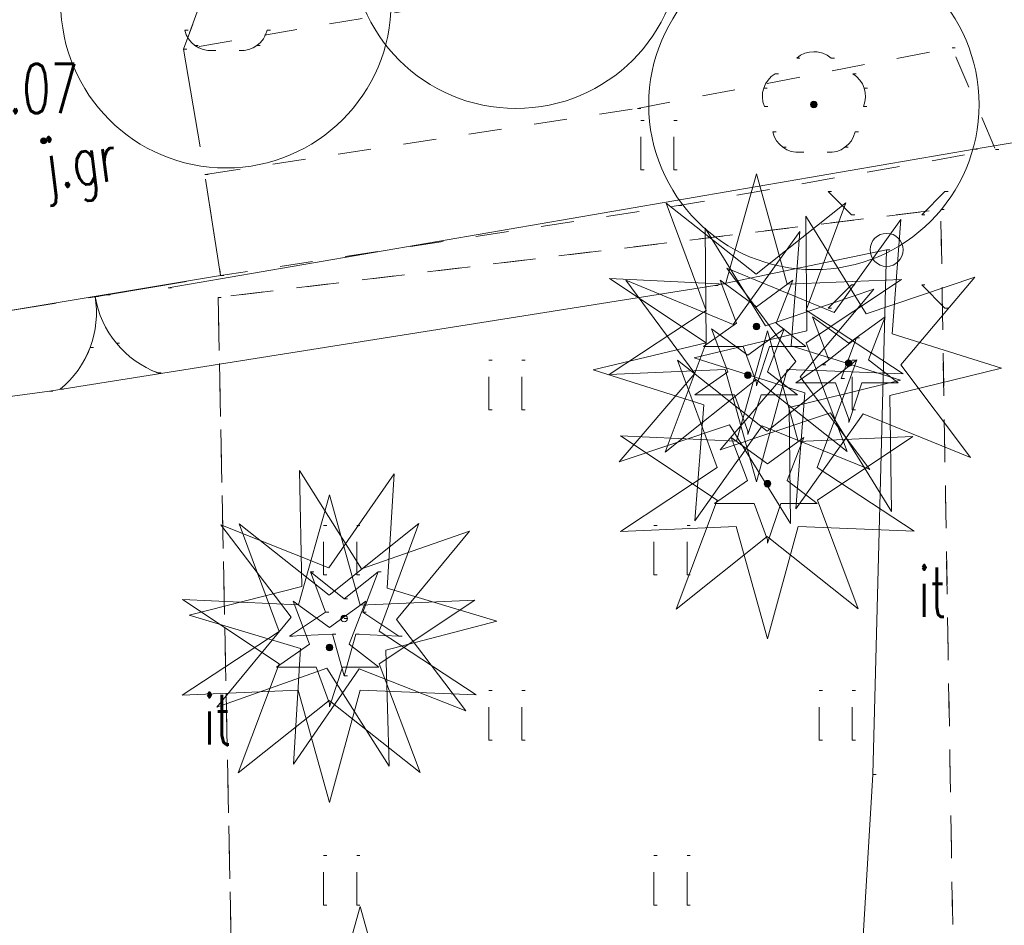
# Model space of a CAD drawing. Extents: x -134780 to 5540120, y 74663 to 5964901.
# Tile 41 of 84: x 5539557 to 5539572, y 5961359 to 5961373. Entities that reach past the tile are written whole.
import ezdxf

# ---------------------------------------------------------------- set-up
doc = ezdxf.new("R2010")
doc.units = 0
doc.header["$MEASUREMENT"] = 0
doc.set_wipeout_variables(frame=1)
for name, pattern in [('L_0_03', [1, 0.5, -0.5]), ('L_0_06', [2, 1.5, -0.5]), ('Wipeout_Contour', [1000, 0, -1000])]:
    doc.linetypes.add(name, pattern=pattern)
for name, color, linetype, lineweight in [('0_Nr_Pióra__7', 7, 'Continuous', 13), ('brama_Nr_Pióra__7', 7, 'Continuous', 13), ('drzewo_iglaste_Nr_Pióra__7', 7, 'Continuous', 13), ('drzewo_lisciaste_Nr_Pióra__7', 7, 'Continuous', 13), ('furtka_Nr_Pióra__7', 7, 'Continuous', 13), ('inny_obiekt_zagospodarowania_terenu_Atr17_Nr_Pióra__7', 7, 'Continuous', 13), ('inny_obiekt_zagospodarowania_terenu_Nr_Pióra__7', 7, 'Continuous', 13), ('jezdnia_Atr17_Nr_Pióra__7', 7, 'Continuous', 13), ('jezdnia_Nr_Pióra__7', 7, 'Continuous', 13), ('latarnia_Nr_Pióra__7', 7, 'Continuous', 13), ('mapa', 7, 'Continuous', 13), ('ogr_Nr_Pióra__7', 7, 'Continuous', 13), ('pikieta_sztuczna_Atr2_Nr_Pióra__7', 7, 'Continuous', 13), ('pikieta_sztuczna_Nr_Pióra__7', 7, 'Continuous', 13), ('przewod_elektroenergetyczny_podziemny_Nr_Pióra__7', 7, 'Continuous', 13), ('slup_przewodow_napowietrznych_Nr_Pióra__7', 7, 'Continuous', 13), ('trawnik_Nr_Pióra__7', 7, 'Continuous', 13), ('zasuwa_lub_zawor_Nr_Pióra__7', 7, 'Continuous', 13)]:
    doc.layers.add(name, color=color, linetype=linetype, lineweight=lineweight)
doc.layers.add('Arch zieleń_Nr_Pióra__4', color=7, linetype='Continuous', lineweight=9, true_color=0x029e21)
doc.layers.add('OT_ZagospodarowanieTerenu_P_Nr_Pióra__96', color=7, linetype='Continuous', lineweight=13, true_color=0x00d59f)
doc.layers.add('OT_ZagospodarowanieTerenu_P', color=7, linetype='Continuous')
doc.styles.add('GENERATED_STYLE_7', font='Simplex.shx', dxfattribs={"bigfont": 'BIGFONT.SHX'})
doc.linetypes.add('L_0_15_SHX', pattern='A,0,[2,Rusinowo ZAGOSPODAROWANIE1.Shx,S=7.5,R=0,X=0,Y=0],-7.5,0', length=7.5)

# ---------------------------------------------------------------- blocks, each defined once
blk = doc.blocks.new('mapa')
at = {"layer": 'drzewo_iglaste_Nr_Pióra__7', "linetype": 'Continuous'}
blk.add_hatch(color=252, dxfattribs=at).paths.add_polyline_path([(5539562.01, 5961363.84, 1), (5539562.01, 5961363.94, 1)], flags=0)
at = {"layer": 'drzewo_lisciaste_Nr_Pióra__7', "linetype": 'Continuous'}
blk.add_hatch(color=252, dxfattribs=at).paths.add_polyline_path([(5539569.12, 5961371.62, 1), (5539569.12, 5961371.72, 1)], flags=0)
at = {"layer": 'pikieta_sztuczna_Nr_Pióra__7', "linetype": 'Continuous'}
blk.add_hatch(color=252, dxfattribs=at).paths.add_polyline_path([(5539557.46, 5961371.075, 1), (5539557.46, 5961371.165, 1)], flags=0)
at = {"layer": '0_Nr_Pióra__7', "color": 252, "linetype": 'Continuous'}
for p, q in [((5539559.596, 5961372.795), (5539559.646, 5961372.795)), ((5539560.844, 5961372.795), (5539560.894, 5961372.795)), ((5539559.58, 5961372.51), (5539559.63, 5961372.51)), ((5539559.75, 5961372.562), (5539559.8, 5961372.562)), ((5539560.69, 5961372.562), (5539560.74, 5961372.562)), ((5539571.21, 5961372.53), (5539571.26, 5961372.53)), ((5539560.019, 5961372.487), (5539560.069, 5961372.487)), ((5539560.421, 5961372.487), (5539560.471, 5961372.487)), ((5539568.859, 5961372.373), (5539568.909, 5961372.373)), ((5539569.12, 5961372.47), (5539569.17, 5961372.47)), ((5539569.381, 5961372.373), (5539569.431, 5961372.373)), ((5539568.532, 5961372.136), (5539568.582, 5961372.136)), ((5539569.708, 5961372.136), (5539569.758, 5961372.136)), ((5539568.36, 5961371.918), (5539568.41, 5961371.918)), ((5539569.88, 5961371.918), (5539569.93, 5961371.918)), ((5539566.45, 5961371.61), (5539566.5, 5961371.61)), ((5539568.371, 5961371.641), (5539568.421, 5961371.641)), ((5539569.12, 5961371.67), (5539569.17, 5961371.67)), ((5539569.869, 5961371.641), (5539569.919, 5961371.641)), ((5539566.499, 5961371.429), (5539566.549, 5961371.429)), ((5539566.999, 5961371.429), (5539567.049, 5961371.429)), ((5539568.496, 5961371.255), (5539568.546, 5961371.255)), ((5539569.744, 5961371.255), (5539569.794, 5961371.255)), ((5539557.46, 5961371.12), (5539557.51, 5961371.12)), ((5539568.65, 5961371.022), (5539568.7, 5961371.022)), ((5539569.59, 5961371.022), (5539569.64, 5961371.022)), ((5539568.919, 5961370.947), (5539568.969, 5961370.947)), ((5539569.321, 5961370.947), (5539569.371, 5961370.947)), ((5539571.546, 5961370.993), (5539571.596, 5961370.993)), ((5539571.87, 5961370.99), (5539571.92, 5961370.99)), ((5539559.9, 5961370.61), (5539559.95, 5961370.61)), ((5539566.499, 5961370.679), (5539566.549, 5961370.679)), ((5539566.999, 5961370.679), (5539567.049, 5961370.679)), ((5539569.337, 5961370.354), (5539569.387, 5961370.354)), ((5539571.104, 5961370.354), (5539571.154, 5961370.354)), ((5539567.07, 5961370.14), (5539567.12, 5961370.14)), ((5539569.69, 5961370.001), (5539569.74, 5961370.001)), ((5539570.751, 5961370.001), (5539570.801, 5961370.001)), ((5539571.04, 5961370.08), (5539571.09, 5961370.08)), ((5539570.22, 5961369.47), (5539570.27, 5961369.47)), ((5539570.22, 5961369.47), (5539570.27, 5961369.47)), ((5539570.22, 5961369.47), (5539570.27, 5961369.47)), ((5539560.14, 5961369.08), (5539560.19, 5961369.08)), ((5539569.69, 5961368.94), (5539569.74, 5961368.94)), ((5539570.751, 5961368.94), (5539570.801, 5961368.94)), ((5539558.42, 5961368.79), (5539558.47, 5961368.79)), ((5539559.346, 5961368.897), (5539559.396, 5961368.897)), ((5539558.24, 5961368.765), (5539558.29, 5961368.765)), ((5539560.1, 5961368.75), (5539560.15, 5961368.75)), ((5539569.337, 5961368.587), (5539569.387, 5961368.587)), ((5539571.104, 5961368.587), (5539571.154, 5961368.587)), ((5539558.561, 5961368.058), (5539558.611, 5961368.058)), ((5539558.164, 5961367.992), (5539558.214, 5961367.992)), ((5539564.199, 5961367.799), (5539564.249, 5961367.799)), ((5539564.699, 5961367.799), (5539564.749, 5961367.799)), ((5539559.192, 5961367.606), (5539559.242, 5961367.606)), ((5539557.55, 5961367.33), (5539557.6, 5961367.33)), ((5539557.713, 5961367.361), (5539557.763, 5961367.361)), ((5539564.199, 5961367.049), (5539564.249, 5961367.049)), ((5539564.699, 5961367.049), (5539564.749, 5961367.049)), ((5539561.699, 5961365.299), (5539561.749, 5961365.299)), ((5539562.199, 5961365.299), (5539562.249, 5961365.299)), ((5539566.699, 5961365.299), (5539566.749, 5961365.299)), ((5539567.199, 5961365.299), (5539567.249, 5961365.299)), ((5539561.498, 5961364.596), (5539561.548, 5961364.596)), ((5539561.699, 5961364.549), (5539561.749, 5961364.549)), ((5539562.199, 5961364.549), (5539562.249, 5961364.549)), ((5539562.522, 5961364.596), (5539562.572, 5961364.596)), ((5539566.699, 5961364.549), (5539566.749, 5961364.549)), ((5539567.199, 5961364.549), (5539567.249, 5961364.549)), ((5539562.838, 5961363.622), (5539562.888, 5961363.622)), ((5539564.199, 5961362.799), (5539564.249, 5961362.799)), ((5539564.699, 5961362.799), (5539564.749, 5961362.799)), ((5539569.199, 5961362.799), (5539569.249, 5961362.799)), ((5539569.699, 5961362.799), (5539569.749, 5961362.799)), ((5539564.199, 5961362.049), (5539564.249, 5961362.049)), ((5539564.699, 5961362.049), (5539564.749, 5961362.049)), ((5539569.199, 5961362.049), (5539569.249, 5961362.049)), ((5539569.699, 5961362.049), (5539569.749, 5961362.049)), ((5539570.01, 5961361.53), (5539570.06, 5961361.53)), ((5539561.699, 5961360.299), (5539561.749, 5961360.299)), ((5539562.199, 5961360.299), (5539562.249, 5961360.299)), ((5539566.699, 5961360.299), (5539566.749, 5961360.299)), ((5539567.199, 5961360.299), (5539567.249, 5961360.299)), ((5539561.699, 5961359.549), (5539561.749, 5961359.549)), ((5539562.199, 5961359.549), (5539562.249, 5961359.549)), ((5539566.699, 5961359.549), (5539566.749, 5961359.549)), ((5539567.199, 5961359.549), (5539567.249, 5961359.549))]:
    blk.add_line(p, q, dxfattribs=at)
at = {"layer": 'Arch zieleń_Nr_Pióra__4', "color": 252, "linetype": 'Continuous'}
for p, q in [((5539568.245, 5961369.102), (5539566.885, 5961370.179)), ((5539568.245, 5961369.102), (5539569.601, 5961370.183)), ((5539562.27, 5961364.642), (5539561.336, 5961366.13)), ((5539561.371, 5961364.374), (5539561.336, 5961366.13)), ((5539561.776, 5961364.654), (5539562.766, 5961366.078)), ((5539562.659, 5961364.346), (5539562.766, 5961366.078)), ((5539561.776, 5961364.654), (5539560.144, 5961365.305)), ((5539561.782, 5961364.244), (5539560.422, 5961365.321)), ((5539561.782, 5961364.244), (5539563.138, 5961365.325)), ((5539562.27, 5961364.642), (5539563.909, 5961365.209)), ((5539562.802, 5961363.873), (5539563.909, 5961365.209)), ((5539562.659, 5961364.346), (5539564.321, 5961363.85)), ((5539562.802, 5961363.873), (5539563.852, 5961362.493)), ((5539562.642, 5961363.412), (5539564.321, 5961363.85)), ((5539562.642, 5961363.412), (5539562.69, 5961361.656)), ((5539561.782, 5961357.859), (5539562.253, 5961359.528)), ((5539562.717, 5961357.856), (5539562.253, 5961359.528))]:
    blk.add_line(p, q, dxfattribs=at)
for centre in [(5539564.61, 5961374.11), (5539560.22, 5961373.21), (5539569.12, 5961371.67)]:
    blk.add_circle(centre, 2.5, dxfattribs=at)
at = {"layer": 'brama_Nr_Pióra__7', "color": 252, "linetype": 'Continuous'}
blk.add_line((5539560.14, 5961369.08), (5539556.34, 5961368.45), dxfattribs=at)
for centre, start, end in [((5539556.76, 5961368.52), 309.3916, 9.41), ((5539556.76, 5961368.52), 309.413, 9.413), ((5539559.72, 5961369.01), 189.413, 249.413), ((5539559.72, 5961369.01), 189.41, 249.4284)]:
    blk.add_arc(centre, 1.5, start, end, dxfattribs=at)
at = {"layer": 'drzewo_lisciaste_Nr_Pióra__7', "color": 252, "linetype": 'Continuous'}
blk.add_circle((5539569.12, 5961371.67), 0.05, dxfattribs=at)
for centre, start, end in [((5539559.985, 5961372.886), 193.221, 274.871), ((5539560.455, 5961372.886), 265.129, 346.779), ((5539569.12, 5961372.07), 49.272, 130.728), ((5539568.74, 5961371.794), 121.308, 202.548), ((5539569.5, 5961371.794), 337.452, 58.692), ((5539568.885, 5961371.346), 193.221, 274.871), ((5539569.355, 5961371.346), 265.129, 346.779)]:
    blk.add_arc(centre, 0.4, start, end, dxfattribs=at)
at = {"layer": 'furtka_Nr_Pióra__7', "color": 252, "linetype": 'Continuous', "flags": 128}
blk.add_lwpolyline([(5539572.574, 5961371.164), (5539571.546, 5961370.993)], dxfattribs=at)
at = {"layer": 'jezdnia_Nr_Pióra__7', "color": 252, "linetype": 'L_0_06', "flags": 128}
blk.add_lwpolyline([(5539559.58, 5961372.51), (5539559.9, 5961370.61), (5539560.14, 5961369.08), (5539558.42, 5961368.79), (5539556.34, 5961368.45), (5539556.08, 5961369.74), (5539555.85, 5961370.62), (5539555.62, 5961371.49), (5539555.41, 5961372.21), (5539552.68, 5961373.7), (5539560.38, 5961374.69)], close=True, dxfattribs=at)
at = {"layer": 'latarnia_Nr_Pióra__7', "color": 252, "linetype": 'Continuous', "flags": 128}
for points in [[(5539569.69, 5961370.001), (5539569.337, 5961370.354)], [(5539570.751, 5961370.001), (5539571.104, 5961370.354)], [(5539569.69, 5961368.94), (5539569.337, 5961368.587)], [(5539570.751, 5961368.94), (5539571.104, 5961368.587)]]:
    blk.add_lwpolyline(points, dxfattribs=at)
at = {"layer": 'latarnia_Nr_Pióra__7', "color": 252, "linetype": 'Continuous'}
blk.add_circle((5539570.22, 5961369.47), 0.25, dxfattribs=at)
at = {"layer": 'pikieta_sztuczna_Nr_Pióra__7', "color": 252, "linetype": 'Continuous'}
blk.add_circle((5539557.46, 5961371.12), 0.045, dxfattribs=at)
at = {"layer": 'slup_przewodow_napowietrznych_Nr_Pióra__7', "color": 252, "linetype": 'Continuous'}
blk.add_circle((5539570.22, 5961369.47), 0.25, dxfattribs=at)
at = {"layer": 'trawnik_Nr_Pióra__7', "color": 252, "linetype": 'L_0_03', "flags": 128}
blk.add_lwpolyline([(5539560.38, 5961374.69), (5539569.92, 5961376.56), (5539577.08, 5961377.89), (5539584.45, 5961379.33), (5539594.82, 5961381.1), (5539595.9, 5961380.82), (5539596.74, 5961379.47), (5539596.78, 5961379.29), (5539588, 5961377.52), (5539576.91, 5961375.41), (5539568.88, 5961374.11), (5539559.58, 5961372.51)], close=True, dxfattribs=at)
for points in [[(5539566.499, 5961370.679), (5539566.499, 5961371.429)], [(5539566.999, 5961370.679), (5539566.999, 5961371.429)], [(5539564.199, 5961367.049), (5539564.199, 5961367.799)], [(5539564.699, 5961367.049), (5539564.699, 5961367.799)], [(5539561.699, 5961364.549), (5539561.699, 5961365.299)], [(5539562.199, 5961364.549), (5539562.199, 5961365.299)], [(5539566.699, 5961364.549), (5539566.699, 5961365.299)], [(5539567.199, 5961364.549), (5539567.199, 5961365.299)], [(5539564.199, 5961362.049), (5539564.199, 5961362.799)], [(5539564.699, 5961362.049), (5539564.699, 5961362.799)], [(5539569.199, 5961362.049), (5539569.199, 5961362.799)], [(5539569.699, 5961362.049), (5539569.699, 5961362.799)], [(5539561.699, 5961359.549), (5539561.699, 5961360.299)], [(5539562.199, 5961359.549), (5539562.199, 5961360.299)], [(5539566.699, 5961359.549), (5539566.699, 5961360.299)], [(5539567.199, 5961359.549), (5539567.199, 5961360.299)]]:
    blk.add_lwpolyline(points, dxfattribs=at)
at = {"layer": 'inny_obiekt_zagospodarowania_terenu_Atr17_Nr_Pióra__7', "color": 252, "linetype": 'Continuous', "char_height": 0.75, "attachment_point": 1, "style": 'GENERATED_STYLE_7'}
for insert in [(5539570.704, 5961364.662), (5539559.884, 5961362.732)]:
    blk.add_mtext('{\\W0.660000x;it}', dxfattribs=dict(at, insert=insert))
at = {"layer": 'jezdnia_Atr17_Nr_Pióra__7', "color": 252, "linetype": 'Continuous', "insert": (5539557.415, 5961371.126), "char_height": 0.75, "attachment_point": 1, "rotation": 7.3, "style": 'GENERATED_STYLE_7'}
blk.add_mtext('{\\W0.660000x;j.gr}', dxfattribs=at)
at = {"layer": 'pikieta_sztuczna_Atr2_Nr_Pióra__7', "color": 252, "linetype": 'Continuous', "insert": (5539556.079, 5961372.288), "char_height": 0.75, "attachment_point": 1, "style": 'GENERATED_STYLE_7'}
blk.add_mtext('{\\W0.660000x;85.07}', dxfattribs=at)
at = {"color": 252, "linetype": 'Wipeout_Contour', "lineweight": 0, "ltscale": 2223934.209186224}
blk.add_wipeout([(5539568.417, 5961365.08), (5539568.417, 5961365.03), (5539568.617, 5961365.63), (5539569.167, 5961365.63), (5539568.717, 5961365.98), (5539568.967, 5961366.63), (5539568.417, 5961366.23), (5539567.867, 5961366.63), (5539568.117, 5961365.98), (5539567.617, 5961365.63), (5539568.217, 5961365.63)], dxfattribs=at).dxf.layer = 'OT_ZagospodarowanieTerenu_P'
at = {"layer": 'OT_ZagospodarowanieTerenu_P_Nr_Pióra__96', "linetype": 'Continuous'}
blk.add_hatch(color=252, dxfattribs=at).paths.add_polyline_path([(5539568.417, 5961365.88, 1), (5539568.417, 5961365.98, 1)], flags=0)
at = {"layer": 'Arch zieleń_Nr_Pióra__4', "color": 252, "linetype": 'Continuous'}
for p, q in [((5539569.172, 5961365.681), (5539570.616, 5961366.644)), ((5539567.656, 5961366.174), (5539566.19, 5961365.206)), ((5539569.171, 5961366.176), (5539570.639, 5961365.213)), ((5539567.655, 5961365.682), (5539567.034, 5961364.03)), ((5539569.172, 5961365.681), (5539569.791, 5961364.038)), ((5539567.945, 5961365.282), (5539566.19, 5961365.206)), ((5539567.945, 5961365.282), (5539568.417, 5961363.581)), ((5539568.884, 5961365.282), (5539568.417, 5961363.581)), ((5539568.884, 5961365.282), (5539570.639, 5961365.213)), ((5539568.414, 5961365.129), (5539567.034, 5961364.03)), ((5539568.414, 5961365.129), (5539569.791, 5961364.038))]:
    blk.add_line(p, q, dxfattribs=at)
at = {"layer": 'OT_ZagospodarowanieTerenu_P_Nr_Pióra__96', "color": 252, "linetype": 'Continuous'}
blk.add_line((5539568.417, 5961365.93), (5539568.467, 5961365.93), dxfattribs=at)
at = {"layer": 'OT_ZagospodarowanieTerenu_P_Nr_Pióra__96', "color": 252, "linetype": 'Continuous', "flags": 128}
blk.add_lwpolyline([(5539568.417, 5961365.08), (5539568.417, 5961365.03), (5539568.617, 5961365.63), (5539569.167, 5961365.63), (5539568.717, 5961365.98), (5539568.967, 5961366.63), (5539568.417, 5961366.23), (5539567.867, 5961366.63), (5539568.117, 5961365.98), (5539567.617, 5961365.63), (5539568.217, 5961365.63)], close=True, dxfattribs=at)
at = {"layer": 'OT_ZagospodarowanieTerenu_P_Nr_Pióra__96', "color": 252, "linetype": 'Continuous'}
blk.add_circle((5539568.417, 5961365.93), 0.05, dxfattribs=at)
at = {"color": 252, "linetype": 'Wipeout_Contour', "lineweight": 0, "ltscale": 2258551.044124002}
blk.add_wipeout([(5539561.786, 5961362.601), (5539561.786, 5961362.551), (5539561.986, 5961363.151), (5539562.536, 5961363.151), (5539562.086, 5961363.501), (5539562.336, 5961364.151), (5539561.786, 5961363.751), (5539561.236, 5961364.151), (5539561.486, 5961363.501), (5539560.986, 5961363.151), (5539561.586, 5961363.151)], dxfattribs=at).dxf.layer = 'OT_ZagospodarowanieTerenu_P'
at = {"layer": 'OT_ZagospodarowanieTerenu_P_Nr_Pióra__96', "linetype": 'Continuous'}
blk.add_hatch(color=252, dxfattribs=at).paths.add_polyline_path([(5539561.786, 5961363.401, 1), (5539561.786, 5961363.501, 1)], flags=0)
at = {"layer": '0_Nr_Pióra__7', "color": 252, "linetype": 'Continuous'}
for p, q in [((5539562.01, 5961364.189), (5539562.06, 5961364.189)), ((5539561.727, 5961363.983), (5539561.777, 5961363.983)), ((5539562.01, 5961363.89), (5539562.06, 5961363.89)), ((5539562.293, 5961363.983), (5539562.343, 5961363.983)), ((5539561.182, 5961363.622), (5539561.232, 5961363.622)), ((5539561.835, 5961363.65), (5539561.885, 5961363.65)), ((5539562.185, 5961363.65), (5539562.235, 5961363.65)), ((5539562.01, 5961363.02), (5539562.06, 5961363.02))]:
    blk.add_line(p, q, dxfattribs=at)
at = {"layer": 'Arch zieleń_Nr_Pióra__4', "color": 252, "linetype": 'Continuous'}
for p, q in [((5539561.317, 5961364.094), (5539561.788, 5961365.763)), ((5539562.252, 5961364.091), (5539561.788, 5961365.763)), ((5539561.208, 5961363.907), (5539560.144, 5961365.305)), ((5539561.025, 5961363.695), (5539560.422, 5961365.321)), ((5539562.54, 5961363.697), (5539563.138, 5961365.325)), ((5539561.371, 5961364.374), (5539559.661, 5961363.94)), ((5539561.317, 5961364.094), (5539559.562, 5961364.177)), ((5539561.024, 5961363.203), (5539559.562, 5961364.177)), ((5539562.252, 5961364.091), (5539563.985, 5961364.165)), ((5539562.541, 5961363.202), (5539563.985, 5961364.165)), ((5539561.351, 5961363.435), (5539559.661, 5961363.94)), ((5539561.208, 5961363.907), (5539560.082, 5961362.549)), ((5539561.025, 5961363.695), (5539559.559, 5961362.727)), ((5539562.54, 5961363.697), (5539564.008, 5961362.734)), ((5539561.351, 5961363.435), (5539561.241, 5961361.682)), ((5539561.745, 5961363.137), (5539560.082, 5961362.549)), ((5539561.024, 5961363.203), (5539560.403, 5961361.551)), ((5539562.237, 5961363.128), (5539561.241, 5961361.682)), ((5539561.745, 5961363.137), (5539562.69, 5961361.656)), ((5539562.237, 5961363.128), (5539563.852, 5961362.493)), ((5539562.541, 5961363.202), (5539563.16, 5961361.559)), ((5539561.314, 5961362.803), (5539559.559, 5961362.727)), ((5539561.314, 5961362.803), (5539561.786, 5961361.102)), ((5539562.253, 5961362.803), (5539561.786, 5961361.102)), ((5539562.253, 5961362.803), (5539564.008, 5961362.734)), ((5539561.783, 5961362.65), (5539560.403, 5961361.551)), ((5539561.783, 5961362.65), (5539563.16, 5961361.559))]:
    blk.add_line(p, q, dxfattribs=at)
at = {"layer": 'drzewo_iglaste_Nr_Pióra__7', "color": 252, "linetype": 'Continuous', "flags": 128}
for points in [[(5539561.727, 5961363.983), (5539561.498, 5961364.596)], [(5539561.498, 5961364.596), (5539562.01, 5961364.189)], [(5539562.01, 5961364.189), (5539562.522, 5961364.596)], [(5539562.522, 5961364.596), (5539562.293, 5961363.983)], [(5539561.182, 5961363.622), (5539561.727, 5961363.983)], [(5539562.293, 5961363.983), (5539562.838, 5961363.622)], [(5539561.835, 5961363.65), (5539561.182, 5961363.622)], [(5539562.01, 5961363.02), (5539561.835, 5961363.65)], [(5539562.185, 5961363.65), (5539562.01, 5961363.02)], [(5539562.838, 5961363.622), (5539562.185, 5961363.65)]]:
    blk.add_lwpolyline(points, dxfattribs=at)
at = {"layer": 'drzewo_iglaste_Nr_Pióra__7', "color": 252, "linetype": 'Continuous'}
blk.add_circle((5539562.01, 5961363.89), 0.05, dxfattribs=at)
at = {"layer": 'OT_ZagospodarowanieTerenu_P_Nr_Pióra__96', "color": 252, "linetype": 'Continuous'}
blk.add_line((5539561.786, 5961363.451), (5539561.836, 5961363.451), dxfattribs=at)
at = {"layer": 'OT_ZagospodarowanieTerenu_P_Nr_Pióra__96', "color": 252, "linetype": 'Continuous', "flags": 128}
for points in [[(5539561.786, 5961362.601), (5539561.786, 5961362.551), (5539561.986, 5961363.151), (5539562.536, 5961363.151), (5539562.086, 5961363.501), (5539562.336, 5961364.151), (5539561.786, 5961363.751), (5539561.236, 5961364.151), (5539561.486, 5961363.501), (5539560.986, 5961363.151), (5539561.586, 5961363.151)], [(5539561.786, 5961362.601), (5539561.586, 5961363.151), (5539560.986, 5961363.151), (5539561.486, 5961363.501), (5539561.236, 5961364.151), (5539561.786, 5961363.751), (5539562.336, 5961364.151), (5539562.086, 5961363.501), (5539562.536, 5961363.151), (5539561.986, 5961363.151), (5539561.786, 5961362.551)]]:
    blk.add_lwpolyline(points, close=True, dxfattribs=at)
at = {"layer": 'OT_ZagospodarowanieTerenu_P_Nr_Pióra__96', "color": 252, "linetype": 'Continuous'}
blk.add_circle((5539561.786, 5961363.451), 0.05, dxfattribs=at)
at = {"color": 252, "linetype": 'Wipeout_Contour', "lineweight": 0, "ltscale": 2238880.650819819}
blk.add_wipeout([(5539568.119, 5961366.724), (5539568.119, 5961366.674), (5539568.319, 5961367.274), (5539568.869, 5961367.274), (5539568.419, 5961367.624), (5539568.669, 5961368.274), (5539568.119, 5961367.874), (5539567.569, 5961368.274), (5539567.819, 5961367.624), (5539567.319, 5961367.274), (5539567.919, 5961367.274)], dxfattribs=at).dxf.layer = 'OT_ZagospodarowanieTerenu_P'
at = {"layer": 'OT_ZagospodarowanieTerenu_P_Nr_Pióra__96', "linetype": 'Continuous'}
blk.add_hatch(color=252, dxfattribs=at).paths.add_polyline_path([(5539568.119, 5961367.524, 1), (5539568.119, 5961367.624, 1)], flags=0)
at = {"layer": 'Arch zieleń_Nr_Pióra__4', "color": 252, "linetype": 'Continuous'}
for p, q in [((5539567.318, 5961367.6), (5539566.275, 5961369.013)), ((5539567.318, 5961367.6), (5539566.172, 5961366.259)), ((5539567.454, 5961367.125), (5539567.319, 5961365.366)), ((5539568.744, 5961367.083), (5539568.766, 5961365.327)), ((5539567.844, 5961366.822), (5539566.172, 5961366.259)), ((5539568.338, 5961366.806), (5539567.319, 5961365.366)), ((5539567.844, 5961366.822), (5539568.766, 5961365.327)), ((5539567.948, 5961366.573), (5539566.193, 5961366.656)), ((5539567.655, 5961365.682), (5539566.193, 5961366.656)), ((5539568.883, 5961366.57), (5539570.616, 5961366.644))]:
    blk.add_line(p, q, dxfattribs=at)
at = {"layer": 'OT_ZagospodarowanieTerenu_P_Nr_Pióra__96', "color": 252, "linetype": 'Continuous', "flags": 128}
for points in [[(5539568.119, 5961366.724), (5539568.119, 5961366.674), (5539568.319, 5961367.274), (5539568.869, 5961367.274), (5539568.419, 5961367.624), (5539568.669, 5961368.274), (5539568.119, 5961367.874), (5539567.569, 5961368.274), (5539567.819, 5961367.624), (5539567.319, 5961367.274), (5539567.919, 5961367.274)], [(5539568.417, 5961365.08), (5539568.217, 5961365.63), (5539567.617, 5961365.63), (5539568.117, 5961365.98), (5539567.867, 5961366.63), (5539568.417, 5961366.23), (5539568.967, 5961366.63), (5539568.717, 5961365.98), (5539569.167, 5961365.63), (5539568.617, 5961365.63), (5539568.417, 5961365.03)]]:
    blk.add_lwpolyline(points, close=True, dxfattribs=at)
at = {"color": 252, "linetype": 'Wipeout_Contour', "lineweight": 0, "ltscale": 2243511.504111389}
blk.add_wipeout([(5539568.249, 5961367.459), (5539568.249, 5961367.409), (5539568.449, 5961368.009), (5539568.999, 5961368.009), (5539568.549, 5961368.359), (5539568.799, 5961369.009), (5539568.249, 5961368.609), (5539567.699, 5961369.009), (5539567.949, 5961368.359), (5539567.449, 5961368.009), (5539568.049, 5961368.009)], dxfattribs=at).dxf.layer = 'OT_ZagospodarowanieTerenu_P'
at = {"layer": 'OT_ZagospodarowanieTerenu_P_Nr_Pióra__96', "linetype": 'Continuous'}
blk.add_hatch(color=252, dxfattribs=at).paths.add_polyline_path([(5539568.249, 5961368.259, 1), (5539568.249, 5961368.359, 1)], flags=0)
at = {"layer": '0_Nr_Pióra__7', "color": 252, "linetype": 'Continuous'}
blk.add_line((5539567.62, 5961368.93), (5539567.67, 5961368.93), dxfattribs=at)
at = {"layer": 'Arch zieleń_Nr_Pióra__4', "color": 252, "linetype": 'Continuous'}
for p, q in [((5539567.78, 5961368.952), (5539568.251, 5961370.621)), ((5539568.715, 5961368.949), (5539568.251, 5961370.621)), ((5539567.488, 5961368.553), (5539566.885, 5961370.179)), ((5539569.003, 5961368.555), (5539569.601, 5961370.183)), ((5539567.487, 5961368.063), (5539567.473, 5961369.797)), ((5539568.385, 5961368.321), (5539567.473, 5961369.797)), ((5539567.78, 5961368.952), (5539566.025, 5961369.035)), ((5539567.487, 5961368.061), (5539566.025, 5961369.035)), ((5539567.897, 5961368.338), (5539566.275, 5961369.013)), ((5539568.715, 5961368.949), (5539570.448, 5961369.023)), ((5539567.488, 5961368.553), (5539566.022, 5961367.585)), ((5539567.948, 5961366.573), (5539568.419, 5961368.242)), ((5539567.487, 5961368.063), (5539565.779, 5961367.652)), ((5539567.487, 5961368.061), (5539566.866, 5961366.409)), ((5539567.656, 5961366.174), (5539567.053, 5961367.8)), ((5539568.413, 5961366.723), (5539567.053, 5961367.8)), ((5539567.454, 5961367.125), (5539565.779, 5961367.652)), ((5539567.777, 5961367.661), (5539566.022, 5961367.585)), ((5539567.777, 5961367.661), (5539568.249, 5961365.96)), ((5539568.716, 5961367.661), (5539568.249, 5961365.96)), ((5539568.246, 5961367.508), (5539566.866, 5961366.409))]:
    blk.add_line(p, q, dxfattribs=at)
at = {"layer": 'ogr_Nr_Pióra__7', "color": 252, "linetype": 'Continuous'}
blk.add_line((5539559.346, 5961368.897), (5539571.546, 5961370.993), dxfattribs=at)
at = {"layer": 'ogr_Nr_Pióra__7', "color": 252, "linetype": 'L_0_15_SHX'}
blk.add_line((5539559.346, 5961368.897), (5539571.546, 5961370.993), dxfattribs=at)
at = {"layer": 'OT_ZagospodarowanieTerenu_P_Nr_Pióra__96', "color": 252, "linetype": 'Continuous'}
for p, q in [((5539568.249, 5961368.309), (5539568.299, 5961368.309)), ((5539568.119, 5961367.574), (5539568.169, 5961367.574))]:
    blk.add_line(p, q, dxfattribs=at)
at = {"layer": 'OT_ZagospodarowanieTerenu_P_Nr_Pióra__96', "color": 252, "linetype": 'Continuous', "flags": 128}
blk.add_lwpolyline([(5539568.249, 5961367.459), (5539568.249, 5961367.409), (5539568.449, 5961368.009), (5539568.999, 5961368.009), (5539568.549, 5961368.359), (5539568.799, 5961369.009), (5539568.249, 5961368.609), (5539567.699, 5961369.009), (5539567.949, 5961368.359), (5539567.449, 5961368.009), (5539568.049, 5961368.009)], close=True, dxfattribs=at)
at = {"layer": 'OT_ZagospodarowanieTerenu_P_Nr_Pióra__96', "color": 252, "linetype": 'Continuous'}
for centre in [(5539568.249, 5961368.309), (5539568.119, 5961367.574)]:
    blk.add_circle(centre, 0.05, dxfattribs=at)
at = {"layer": 'trawnik_Nr_Pióra__7', "color": 252, "linetype": 'L_0_03', "flags": 128}
blk.add_lwpolyline([(5539566.45, 5961371.61), (5539571.21, 5961372.53), (5539571.87, 5961370.99), (5539567.07, 5961370.14), (5539560.14, 5961369.08), (5539559.9, 5961370.61)], close=True, dxfattribs=at)
at = {"color": 252, "linetype": 'Wipeout_Contour', "lineweight": 0, "ltscale": 2228291.143325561}
blk.add_wipeout([(5539569.646, 5961366.906), (5539569.646, 5961366.856), (5539569.846, 5961367.456), (5539570.396, 5961367.456), (5539569.946, 5961367.806), (5539570.196, 5961368.456), (5539569.646, 5961368.056), (5539569.096, 5961368.456), (5539569.346, 5961367.806), (5539568.846, 5961367.456), (5539569.446, 5961367.456)], dxfattribs=at).dxf.layer = 'OT_ZagospodarowanieTerenu_P'
at = {"layer": 'OT_ZagospodarowanieTerenu_P_Nr_Pióra__96', "linetype": 'Continuous'}
blk.add_hatch(color=252, dxfattribs=at).paths.add_polyline_path([(5539569.646, 5961367.706, 1), (5539569.646, 5961367.806, 1)], flags=0)
at = {"layer": '0_Nr_Pióra__7', "color": 252, "linetype": 'Continuous'}
for p, q in [((5539569.762, 5961368.136), (5539569.812, 5961368.136)), ((5539569.25, 5961367.729), (5539569.3, 5961367.729)), ((5539569.699, 5961367.799), (5539569.749, 5961367.799)), ((5539569.533, 5961367.523), (5539569.583, 5961367.523)), ((5539569.699, 5961367.049), (5539569.749, 5961367.049))]:
    blk.add_line(p, q, dxfattribs=at)
at = {"layer": 'Arch zieleń_Nr_Pióra__4', "color": 252, "linetype": 'Continuous'}
for p, q in [((5539569.014, 5961368.245), (5539569, 5961369.979)), ((5539569.912, 5961368.503), (5539569, 5961369.979)), ((5539569.424, 5961368.52), (5539570.435, 5961369.929)), ((5539570.302, 5961368.199), (5539570.435, 5961369.929)), ((5539567.897, 5961368.338), (5539568.908, 5961369.747)), ((5539568.775, 5961368.017), (5539568.908, 5961369.747)), ((5539569.424, 5961368.52), (5539567.802, 5961369.195)), ((5539568.845, 5961367.782), (5539567.802, 5961369.195)), ((5539569.004, 5961368.06), (5539570.448, 5961369.023)), ((5539569.912, 5961368.503), (5539571.556, 5961369.058)), ((5539570.438, 5961367.73), (5539571.556, 5961369.058)), ((5539568.385, 5961368.321), (5539570.029, 5961368.876)), ((5539568.911, 5961367.548), (5539570.029, 5961368.876)), ((5539569.003, 5961368.555), (5539570.471, 5961367.592)), ((5539569.014, 5961368.245), (5539567.306, 5961367.834)), ((5539568.883, 5961366.57), (5539568.419, 5961368.242)), ((5539570.302, 5961368.199), (5539571.957, 5961367.678)), ((5539569.004, 5961368.06), (5539569.623, 5961366.417)), ((5539568.775, 5961368.017), (5539570.43, 5961367.496)), ((5539568.981, 5961367.307), (5539567.306, 5961367.834)), ((5539568.845, 5961367.782), (5539567.699, 5961366.441)), ((5539568.413, 5961366.723), (5539569.769, 5961367.804)), ((5539569.171, 5961366.176), (5539569.769, 5961367.804)), ((5539570.438, 5961367.73), (5539571.491, 5961366.325)), ((5539568.716, 5961367.661), (5539570.471, 5961367.592)), ((5539570.271, 5961367.265), (5539571.957, 5961367.678)), ((5539568.246, 5961367.508), (5539569.623, 5961366.417)), ((5539568.744, 5961367.083), (5539570.43, 5961367.496)), ((5539568.911, 5961367.548), (5539569.964, 5961366.143)), ((5539568.981, 5961367.307), (5539568.846, 5961365.548)), ((5539570.271, 5961367.265), (5539570.293, 5961365.509)), ((5539569.371, 5961367.004), (5539567.699, 5961366.441)), ((5539569.865, 5961366.988), (5539568.846, 5961365.548)), ((5539569.371, 5961367.004), (5539570.293, 5961365.509)), ((5539569.865, 5961366.988), (5539571.491, 5961366.325)), ((5539568.338, 5961366.806), (5539569.964, 5961366.143))]:
    blk.add_line(p, q, dxfattribs=at)
at = {"layer": 'drzewo_iglaste_Nr_Pióra__7', "color": 252, "linetype": 'Continuous', "flags": 128}
for points in [[(5539569.25, 5961367.729), (5539569.762, 5961368.136)], [(5539569.762, 5961368.136), (5539569.533, 5961367.523)]]:
    blk.add_lwpolyline(points, dxfattribs=at)
at = {"layer": 'inny_obiekt_zagospodarowania_terenu_Nr_Pióra__7', "color": 252, "linetype": 'L_0_03', "flags": 128}
for points in [[(5539571.32, 5961353.26), (5539571.04, 5961370.08), (5539560.1, 5961368.75)], [(5539560.1, 5961368.75), (5539560.42, 5961352.95), (5539571.32, 5961353.26)]]:
    blk.add_lwpolyline(points, dxfattribs=at)
at = {"layer": 'OT_ZagospodarowanieTerenu_P_Nr_Pióra__96', "color": 252, "linetype": 'Continuous'}
blk.add_line((5539569.646, 5961367.756), (5539569.696, 5961367.756), dxfattribs=at)
at = {"layer": 'OT_ZagospodarowanieTerenu_P_Nr_Pióra__96', "color": 252, "linetype": 'Continuous', "flags": 128}
for points in [[(5539568.249, 5961367.459), (5539568.049, 5961368.009), (5539567.449, 5961368.009), (5539567.949, 5961368.359), (5539567.699, 5961369.009), (5539568.249, 5961368.609), (5539568.799, 5961369.009), (5539568.549, 5961368.359), (5539568.999, 5961368.009), (5539568.449, 5961368.009), (5539568.249, 5961367.409)], [(5539569.646, 5961366.906), (5539569.646, 5961366.856), (5539569.846, 5961367.456), (5539570.396, 5961367.456), (5539569.946, 5961367.806), (5539570.196, 5961368.456), (5539569.646, 5961368.056), (5539569.096, 5961368.456), (5539569.346, 5961367.806), (5539568.846, 5961367.456), (5539569.446, 5961367.456)], [(5539569.646, 5961366.906), (5539569.446, 5961367.456), (5539568.846, 5961367.456), (5539569.346, 5961367.806), (5539569.096, 5961368.456), (5539569.646, 5961368.056), (5539570.196, 5961368.456), (5539569.946, 5961367.806), (5539570.396, 5961367.456), (5539569.846, 5961367.456), (5539569.646, 5961366.856)], [(5539568.119, 5961366.724), (5539567.919, 5961367.274), (5539567.319, 5961367.274), (5539567.819, 5961367.624), (5539567.569, 5961368.274), (5539568.119, 5961367.874), (5539568.669, 5961368.274), (5539568.419, 5961367.624), (5539568.869, 5961367.274), (5539568.319, 5961367.274), (5539568.119, 5961366.674)]]:
    blk.add_lwpolyline(points, close=True, dxfattribs=at)
at = {"layer": 'OT_ZagospodarowanieTerenu_P_Nr_Pióra__96', "color": 252, "linetype": 'Continuous'}
blk.add_circle((5539569.646, 5961367.756), 0.05, dxfattribs=at)
at = {"layer": 'przewod_elektroenergetyczny_podziemny_Nr_Pióra__7', "color": 252, "linetype": 'Continuous', "flags": 128}
blk.add_lwpolyline([(5539551.68, 5961366.54), (5539557.55, 5961367.33), (5539567.62, 5961368.93), (5539570.22, 5961369.47), (5539570.01, 5961361.53), (5539569.42, 5961351.65)], dxfattribs=at)
at = {"layer": 'trawnik_Nr_Pióra__7', "color": 252, "linetype": 'L_0_03', "flags": 128}
blk.add_lwpolyline([(5539560.42, 5961352.95), (5539560.1, 5961368.75), (5539571.04, 5961370.08), (5539571.32, 5961353.26)], close=True, dxfattribs=at)
blk.add_lwpolyline([(5539569.699, 5961367.049), (5539569.699, 5961367.799)], dxfattribs=at)

msp = doc.modelspace()

# ---------------------------------------------------------------- block references
at = {"layer": 'mapa', "color": 4, "lineweight": 40}
msp.add_blockref('mapa', (0, 0), dxfattribs=at)

# ---------------------------------------------------------------- next in the draw order: wipeouts: each hides what was drawn before it
msp.add_wipeout([(5539444.713, 5961266.963), (5539444.713, 5961415.463), (5539654.713, 5961415.463), (5539651.713, 5961412.413), (5539457.213, 5961412.413), (5539457.213, 5961270.013), (5539651.713, 5961270.013), (5539654.713, 5961266.963)]).dxf.layer = 'zasuwa_lub_zawor_Nr_Pióra__7'

doc.saveas('drawing.dxf')
